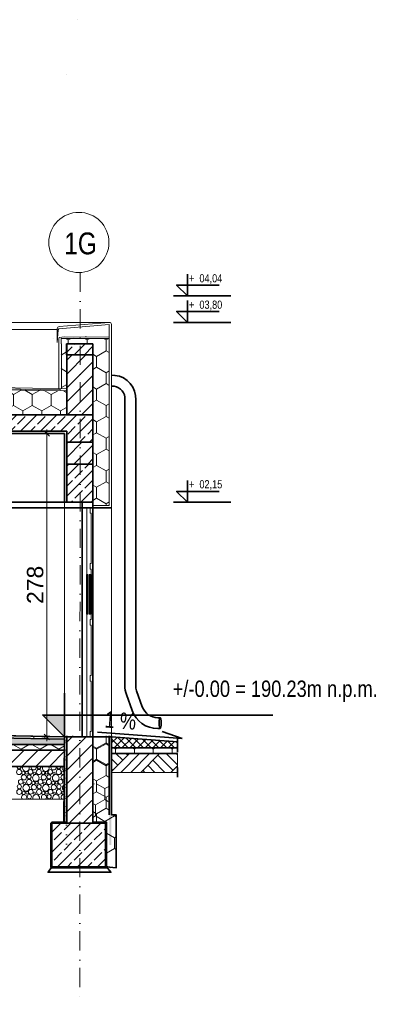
# Model space of a CAD drawing. Header units: millimetres. Extents: x -232602 to -175679, y -119570 to -82350.
# Tile 4 of 36: x -226075 to -222811, y -119570 to -110550. Entities that reach past the tile are written whole.
import ezdxf
from ezdxf.xclip import XClip

# ---------------------------------------------------------------- set-up
doc = ezdxf.new("R2010")
doc.units = ezdxf.units.MM
doc.header["$MEASUREMENT"] = 0
doc.header["$XCLIPFRAME"] = 0
for name, pattern in [('Kropki i Kreski', [335.138881, 176.388884, -88.194442, 0, -70.555556]), ('Przerywana', [282.222223, 141.111112, -141.111112]), ('Wipeout_Contour', [1000, 0, -1000])]:
    doc.linetypes.add(name, pattern=pattern)
for name, color, linetype in [('2D - Rysunki i Obrazki', 7, 'Continuous'), ('Nowe_2D - Rysunki i Obrazki', 7, 'Continuous'), ('Nowe_Wymiarowanie - Ogólne', 7, 'Continuous')]:
    doc.layers.add(name, color=color, linetype=linetype)
for name, color, linetype, lineweight in [('Nowe_0_Nr_pióra__41', 7, 'Continuous', 13), ('Nowe_2D - Rysunki i Obrazki_Nr_pióra__21', 7, 'Continuous', 20), ('Nowe_2D - Rysunki i Obrazki_Nr_pióra__41', 7, 'Continuous', 13), ('Nowe_2D - Rysunki i Obrazki_Nr_pióra__7', 7, 'Continuous', 35), ('Nowe_Wymiarowanie - Ogólne_Nr_pióra__42', 8, 'Continuous', 25), ('PT_ELE_4_6_0_Nr_pióra__7', 7, 'Continuous', 18), ('PT_ELE_4_6_G-Tabelka_Nr_pióra__7', 7, 'Continuous', 18)]:
    doc.layers.add(name, color=color, linetype=linetype, lineweight=lineweight)
for name, color, linetype, lineweight, true_color in [('Nowe_2D - Rysunki i Obrazki_Nr_pióra__251', 7, 'Continuous', 13, 0xe8e8e8), ('Nowe_2D - Rysunki i Obrazki_Nr_pióra__252', 7, 'Continuous', 13, 0xe8e8e8), ('Nowe_2D - Rysunki i Obrazki_Nr_pióra__254', 7, 'Continuous', 13, 0xe8e8e8), ('Nowe_Wymiarowanie - Ogólne_Nr_pióra__81', 7, 'Continuous', 13, 0x6a6a6a)]:
    doc.layers.add(name, color=color, linetype=linetype, lineweight=lineweight, true_color=true_color)
doc.styles.add('STYL_AUTOMATYCZNY_1', font='arial.ttf')
doc.styles.add('STYL_AUTOMATYCZNY_2', font='arial.ttf', dxfattribs={"width": 0.8})
doc.dimstyles.new('STYL_AUTOMATYCZNY__1', dxfattribs={"dimtxt": 150, "dimasz": 47.5, "dimexe": 0.18, "dimexo": 0.0625, "dimgap": 0, "dimtad": 1, "dimdec": 0, "dimlfac": 0.1, "dimzin": 0, "dimdsep": 46, "dimtxsty": 'STYL_AUTOMATYCZNY_1', "dimblk": 'ARROWHEAD_6', "dimblk1": 'ARROWHEAD_6', "dimblk2": 'ARROWHEAD_6', "dimcen": 0.09, "dimse1": 1, "dimse2": 1, "dimclrd": 256, "dimclre": 256, "dimclrt": 8, "dimazin": 0, "dimtfac": 1, "dimtdec": 4, "dimtmove": 0, "dimatfit": 3, "dimfxl": 0, "dimtolj": 1, "dimtzin": 0, "dimarcsym": 0})
pattern_1 = [(90, (-239744.38, -117333.68), (-173.205, 0), [100, -200]), (90, (-239830.98, -117183.68), (-173.205, 0), [100, -200]), (150, (-239744.38, -117233.68), (86.6025, 150), [100, -200]), (150, (-239917.58, -117233.68), (86.6025, 150), [100, -200]), (210, (-239744.38, -117333.68), (-86.6025, 150), [100, -200]), (210, (-239917.58, -117333.68), (-86.6025, 150), [100, -200])]
pattern_2 = [(45, (-239744.38, -117333.68), (-63.6396, 63.6396), [])]

# ---------------------------------------------------------------- blocks, each defined once
blk = doc.blocks.new('Rysunek_1_6', base_point=(-200661.4, -99449.8))
at = {"layer": 'PT_ELE_4_6_0_Nr_pióra__7', "color": 7, "linetype": 'Continuous', "lineweight": 18}
blk.add_line((-225543.7, -110549.6), (-225543.6, -110549.6), dxfattribs=at)
at = {"layer": 'PT_ELE_4_6_G-Tabelka_Nr_pióra__7', "color": 7, "linetype": 'Continuous', "lineweight": 18}
blk.add_line((-225643.7, -111049.6), (-225643.6, -111049.6), dxfattribs=at)
blk = doc.blocks.new('*D40')
at = {"layer": 'Nowe_Wymiarowanie - Ogólne_Nr_pióra__81', "color": 251, "linetype": 'Continuous', "lineweight": 13, "true_color": 0x6a6a6a}
for p, q in [((-225778.8, -114340.2), (-225872.6, -114340.2)), ((-225800.7, -114365.2), (-225850.7, -114315.2)), ((-225825.7, -114340.2), (-225825.7, -114302.7)), ((-225825.7, -117120.3), (-225825.7, -114340.2)), ((-225778.8, -117120.3), (-225872.6, -117120.3)), ((-225850.7, -117095.3), (-225800.7, -117145.3)), ((-225825.7, -117157.8), (-225825.7, -117120.3))]:
    blk.add_line(p, q, dxfattribs=at)
at = {"layer": 'Nowe_Wymiarowanie - Ogólne_Nr_pióra__42', "color": 8, "lineweight": 25, "insert": (-225855.7, -115901.9), "char_height": 150, "attachment_point": 7, "rotation": 90, "style": 'STYL_AUTOMATYCZNY_1'}
blk.add_mtext('\\A1;{\\pql;\\fArial|b0|i0|c238|p0;\\W1.000000;278}', dxfattribs=at)
blk = doc.blocks.new('ARROWHEAD_6')
at = {"color": 0, "linetype": 'Continuous', "lineweight": 0}
for p, q in [((0, 0), (-1, 0)), ((-0.5, -0.5), (0.5, 0.5))]:
    blk.add_line(p, q, dxfattribs=at)

msp = doc.modelspace()

# ---------------------------------------------------------------- hatches: boundary and pattern name
at = {"layer": 'Nowe_2D - Rysunki i Obrazki_Nr_pióra__41', "linetype": 'Continuous', "lineweight": 13}
for points in [[(-225774, -113470.3), (-225761.6, -113470.3), (-225467.9, -113455.8), (-225474.3, -113455.5)], [(-225662, -117120.3), (-225662, -116920.3), (-225862, -116920.3)], [(-225252, -118110.1), (-225232, -118110.1), (-225232, -117110.1), (-225252, -117110.1)], [(-225232, -117444.7), (-225232, -117120.3), (-225252, -117120.3), (-225252, -117444.7)]]:
    msp.add_hatch(color=7, dxfattribs=at).paths.add_polyline_path(points)
h = msp.add_hatch(dxfattribs=at)
h.set_pattern_fill('Styropian_0001', style=0, pattern_type=2)
h.set_pattern_definition(pattern_1)
h.paths.add_polyline_path([(-225694, -113472.8), (-225694, -113880.3), (-225644, -113880.3), (-225644, -113520.3), (-225404, -113520.3), (-225404, -114339.4), (-225254, -114339.4), (-225254, -113472.8)])
h = msp.add_hatch(dxfattribs=at)
h.set_pattern_fill('Styropian_0001', style=0, pattern_type=2)
h.set_pattern_definition(pattern_1)
h.paths.add_polyline_path([(-225692, -113520.3), (-225692, -113920.3), (-225644.7, -113920.3), (-225644.7, -114020.3), (-225643.3, -114020.3), (-225643.3, -114120.3), (-225642, -114120.3), (-225642, -113520.3)])
h = msp.add_hatch(dxfattribs=at)
h.set_pattern_fill('Styropian_0001', style=0, pattern_type=2)
h.set_pattern_definition(pattern_1)
h.paths.add_polyline_path([(-225254, -113520.3), (-225402, -113520.3), (-225402, -115000.3), (-225254, -115000.3)])
h = msp.add_hatch(dxfattribs=at)
h.set_pattern_fill('BLOCZKI_CERAMICZNE_0001', style=0, pattern_type=2)
h.set_pattern_definition(pattern_2)
h.paths.add_polyline_path([(-225402, -113620.3), (-225642, -113620.3), (-225642, -114170.3), (-225402, -114170.3)])
h = msp.add_hatch(dxfattribs=at)
h.set_pattern_fill('Styropian_0001', style=0, pattern_type=2)
h.set_pattern_definition([(90, (-217298.25, -117383.68), (173.205, 0), [100, -200]), (90, (-217211.65, -117233.68), (173.205, 0), [100, -200]), (30, (-217298.25, -117283.68), (-86.6025, 150), [100, -200]), (30, (-217125.05, -117283.68), (-86.6025, 150), [100, -200]), (330, (-217298.25, -117383.68), (86.6025, 150), [100, -200]), (330, (-217125.05, -117383.68), (86.6025, 150), [100, -200])])
h.paths.add_polyline_path([(-225640.7, -113950.3), (-231402, -113855.3), (-231402, -113970.3), (-231402, -114170.3), (-230528.6, -114170.3), (-225643.7, -114170.3), (-225643.7, -114070.3), (-225643.7, -114020.3), (-225644.7, -114020.3), (-225644.7, -113970.3), (-225640.7, -113970.3)])
h.paths.add_polyline_path([(-231382, -114120.3), (-231400.6, -114120.3), (-231400.6, -114020.3), (-231399.3, -114020.3), (-231399.3, -113970.3), (-231382, -113970.3), (-231382, -114020.3)], flags=0)
h = msp.add_hatch(dxfattribs=at)
h.set_pattern_fill('BETON_ZBROJONY_0001', style=0, pattern_type=2)
h.set_pattern_definition([(45, (-239744.38, -117333.68), (-91.9239, 91.9239), []), (45, (-239790.34, -117287.72), (-91.9239, 91.9239), [97.5, -32.5])])
h.paths.add_polyline_path([(-231400.6, -114170.3), (-231400.6, -114320.3), (-225642, -114320.3), (-225642, -114420.3), (-225402, -114420.3), (-225402, -114170.3)])
h = msp.add_hatch(dxfattribs=at)
h.set_pattern_fill('BLOCZKI_CERAMICZNE_0001', style=0, pattern_type=2)
h.set_pattern_definition(pattern_2)
h.paths.add_polyline_path([(-225642, -114420.3), (-225642, -114617.3), (-225402, -114617.3), (-225402, -114420.3)])
h = msp.add_hatch(dxfattribs=at)
h.set_pattern_fill('POSADZKA_Z_MOZAIKI_KAMIE_14', style=0, pattern_type=2)
h.set_pattern_definition([(0, (-239744.38, -117333.7), (0, 400), [100, -300]), (0, (-239744.38, -117233.7), (0, 400), [100, -300]), (90, (-239744.38, -117333.7), (-400, 0), [100, -300]), (90, (-239644.38, -117333.7), (-400, 0), [100, -300]), (0, (-239544.38, -117133.7), (0, 400), [100, -300]), (0, (-239544.38, -117033.7), (0, 400), [100, -300]), (90, (-239544.38, -117133.7), (-400, 0), [100, -300]), (90, (-239444.38, -117133.7), (-400, 0), [100, -300]), (45, (-239644.38, -117233.68), (-200, 200), [141.4214, -141.4214]), (315, (-239644.38, -117333.68), (200, 200), [141.4214, -141.4214])])
h.paths.add_polyline_path([(-225662, -117140.3), (-225662, -117120.3), (-231402, -117005.3), (-231402, -117025.3)])
h = msp.add_hatch(dxfattribs=at)
h.set_pattern_fill('BETON_LEKKI_0001', style=0, pattern_type=2)
h.set_pattern_definition([(0, (-239744.38, -117333.7), (0, 389.711), [24.375, -200.625]), (0, (-239631.88, -117138.83), (0, 389.711), [24.375, -200.625]), (60, (-239744.38, -117333.7), (-337.5, 194.856), [24.375, -200.625]), (60, (-239519.38, -117333.7), (-337.5, 194.856), [24.375, -200.625]), (120, (-239720, -117333.7), (337.5, 194.856), [24.375, -200.625]), (120, (-239495, -117333.7), (337.5, 194.856), [24.375, -200.625]), (0, (-239744.38, -117296.18), (0, 75), [0, -75, 0, -112.5]), (45, (-239706.88, -117296.18), (-53.033, 53.033), [0, -56.25, 0, -93.75])])
h.paths.add_polyline_path([(-225662, -117190.3), (-225662, -117140.3), (-231402, -117025.3), (-231402, -117190.3)])
h = msp.add_hatch(dxfattribs=at)
h.set_pattern_fill('Tynk_0001', style=0, pattern_type=2)
h.set_pattern_definition([(0, (-239744.38, -117323.52), (0, 86.60254), [0, -50]), (0, (-239719.38, -117280.22), (0, 86.60254), [0, -50])])
h.paths.add_polyline_path([(-225662, -117110.1), (-225662, -118110.1), (-225642, -118110.1), (-225642, -117110.1)])
h = msp.add_hatch(dxfattribs=at)
h.set_pattern_fill('Tynk_0001', style=0, pattern_type=2)
h.set_pattern_definition([(0, (-239744.38, -117333.68), (0, 86.60254), [0, -50]), (0, (-239719.38, -117290.38), (0, 86.60254), [0, -50])])
h.paths.add_polyline_path([(-225662, -117120.3), (-225662, -117444.7), (-225642, -117444.7), (-225642, -117120.3)])
h = msp.add_hatch(dxfattribs=at)
h.set_pattern_fill('BLOCZKI_CERAMICZNE_0001', style=0, pattern_type=2)
h.set_pattern_definition([(45, (-239754.38, -116643.655), (-63.6396, 63.6396), [])])
h.paths.add_polyline_path([(-225412, -117110.1), (-225652, -117110.1), (-225652, -117910.3), (-225412, -117910.3)])
h = msp.add_hatch(dxfattribs=at)
h.set_pattern_fill('Styropian_0001', style=0, pattern_type=2)
h.set_pattern_definition([(90, (-239744.38, -117323.52), (-173.205, 0), [100, -200]), (90, (-239830.98, -117173.52), (-173.205, 0), [100, -200]), (150, (-239744.38, -117223.52), (86.6025, 150), [100, -200]), (150, (-239917.58, -117223.52), (86.6025, 150), [100, -200]), (210, (-239744.38, -117323.52), (-86.6025, 150), [100, -200]), (210, (-239917.58, -117323.52), (-86.6025, 150), [100, -200])])
h.paths.add_polyline_path([(-225402, -117910.3), (-225252, -117910.3), (-225252, -117110.1), (-225402, -117110.1)])
h = msp.add_hatch(dxfattribs=at)
h.set_pattern_fill('Styropian_0001', style=0, pattern_type=2)
h.set_pattern_definition(pattern_1)
h.paths.add_polyline_path([(-225252, -117444.7), (-225252, -117120.3), (-225402, -117120.3), (-225402, -117444.7)])
h = msp.add_hatch(dxfattribs=at)
h.set_pattern_fill('Siatka_5x5_ukośna_0001', style=0, pattern_type=2)
h.set_pattern_definition([(45, (-239744.38, -117333.684), (-35.35534, 35.35534), []), (135, (-239744.38, -117333.684), (35.35534, 35.35534), [])])
h.paths.add_polyline_path([(-225232, -117120.3), (-225231.8, -117220.3), (-225211.5, -117220.3), (-225211.5, -117220.7), (-224931.8, -117220.7), (-224627.4, -117220.7), (-224627.4, -117163.7), (-224931.8, -117141.8)])
h = msp.add_hatch(dxfattribs=at)
h.set_pattern_fill('BLOCZKI_CERAMICZNE_0001', style=0, pattern_type=2)
h.set_pattern_definition(pattern_2)
h.paths.add_polyline_path([(-225662, -117390.3), (-225662, -117240.3), (-231377.3, -117240.3), (-231377.3, -117390.3)])
h = msp.add_hatch(dxfattribs=at)
h.set_pattern_fill('Styropian_0001', style=0, pattern_type=2)
h.set_pattern_definition(pattern_1)
h.paths.add_polyline_path([(-225662, -117240.3), (-225662, -117190.3), (-231322, -117190.3), (-231322, -117240.3)])
h = msp.add_hatch(dxfattribs=at)
h.set_pattern_fill('Styropian_0001', style=0, pattern_type=2)
h.set_pattern_definition(pattern_1)
h.paths.add_polyline_path([(-225231.8, -117220.7), (-225231.8, -117270.7), (-225211.5, -117270.7), (-225211.5, -117271.2), (-224931.8, -117271.2), (-224627.4, -117271.2), (-224627.4, -117220.7), (-224931.8, -117220.7)])
h = msp.add_hatch(dxfattribs=at)
h.set_pattern_fill('Grunt_0001', style=0, pattern_type=2)
h.set_pattern_definition([(45, (-239744.38, -117333.68), (-137.8858, 137.8858), []), (45, (-239790.34, -117287.72), (-275.772, 275.772), []), (45, (-239836.3, -117241.76), (-275.772, 275.772), []), (135, (-239882.265, -117195.8), (45.96194, 45.96194), [195, -195])])
h.paths.add_polyline_path([(-225231.8, -117444.7), (-224627.4, -117444.7), (-224627.4, -117271.2), (-225231.8, -117271.2)])
h = msp.add_hatch(dxfattribs=at)
h.set_pattern_fill('Styropian_0001', style=0, pattern_type=2)
h.set_pattern_definition([(90, (-239754.38, -116643.65), (-173.205, 0), [100, -200]), (90, (-239840.98, -116493.65), (-173.205, 0), [100, -200]), (150, (-239754.38, -116543.65), (86.6025, 150), [100, -200]), (150, (-239927.58, -116543.65), (86.6025, 150), [100, -200]), (210, (-239754.38, -116643.65), (-86.6025, 150), [100, -200]), (210, (-239927.58, -116643.65), (-86.6025, 150), [100, -200])])
h.paths.add_polyline_path([(-225402, -117910.3), (-225278.6, -117910.3), (-225278.6, -118320.3), (-225189.2, -118320.3), (-225189.2, -117833.6), (-225262.7, -117833.6), (-225262.7, -117549.3), (-225402, -117549.3)])
h = msp.add_hatch(dxfattribs=at)
h.set_pattern_fill('BETON_ZBROJONY_0001', style=0, pattern_type=2)
h.set_pattern_definition([(45, (-225528.58, -118110.3), (-91.924, 91.924), []), (45, (-225574.54, -118064.33), (-91.924, 91.924), [97.5, -32.5])])
h.paths.add_polyline_path([(-225778.6, -117910.3), (-225278.6, -117910.3), (-225278.6, -118310.3), (-225778.6, -118310.3)])

# ---------------------------------------------------------------- linework, layer by layer
at = {"layer": 'Nowe_2D - Rysunki i Obrazki_Nr_pióra__21', "color": 7, "linetype": 'Continuous', "lineweight": 20}
for p, q in [((-225253.6, -113322.1), (-228690.7, -113322.1)), ((-225754.9, -113386.6), (-228690.7, -113386.6)), ((-225730.4, -113386.9), (-228690.7, -113386.9)), ((-225712.6, -113460.5), (-225714, -113472.8)), ((-225664, -113455.5), (-225712.6, -113460.5)), ((-225664, -113455.5), (-225254.5, -113457)), ((-225461.6, -113455.5), (-225474.3, -113455.5)), ((-225714, -113929.1), (-225714, -113472.8)), ((-225692, -113929.5), (-225692, -113520.3)), ((-225254, -115000.3), (-225254, -113520.3)), ((-225232, -115020.3), (-225232, -113520.3)), ((-231349.7, -113856.2), (-225641.8, -113950.3)), ((-231331.8, -113836.5), (-225641.8, -113930.3)), ((-225640.7, -113855.3), (-225644, -113855.4)), ((-225402, -115000.3), (-225254, -115000.3))]:
    msp.add_line(p, q, dxfattribs=at)
at = {"layer": 'Nowe_2D - Rysunki i Obrazki_Nr_pióra__21', "color": 7, "linetype": 'Continuous', "lineweight": 20, "flags": 128}
msp.add_lwpolyline([(-225232, -113644.5), (-225232, -113342, 0.438781), (-225253.6, -113322.1), (-225711.9, -113360.3, 0.390066), (-225730.2, -113380.2), (-225730.2, -113506.4), (-225721.1, -113390.3)], format="xyb", dxfattribs=at)
for points in [[(-225252.5, -113488.8), (-225252, -113342), (-225713.7, -113380.5), (-225721.1, -113390.3)], [(-225254, -113520.3), (-225254, -113470.3), (-225644, -113470.3), (-225694, -113470.3), (-225694, -113520.3)], [(-231342.2, -113570.3), (-231341.8, -113846.3), (-225702, -113939.3), (-225702, -113929.3)]]:
    msp.add_lwpolyline(points, dxfattribs=at)
at = {"layer": 'Nowe_2D - Rysunki i Obrazki_Nr_pióra__251', "color": 254, "linetype": 'Continuous', "lineweight": 13, "true_color": 0xe8e8e8}
for p, q in [((-225662, -114970.3), (-225662, -117120.3)), ((-225232, -115024.5), (-225232, -117120.3))]:
    msp.add_line(p, q, dxfattribs=at)
at = {"layer": 'Nowe_2D - Rysunki i Obrazki_Nr_pióra__252', "color": 254, "linetype": 'Continuous', "lineweight": 13, "true_color": 0xe8e8e8}
for p, q in [((-225457.5, -115020.3), (-225427.5, -115020.3)), ((-225427.5, -115070.3), (-225427.5, -115020.3)), ((-225427.5, -115070.3), (-225417.5, -115070.3)), ((-225417.5, -115532.8), (-225417.5, -115070.3)), ((-225427.5, -115582.8), (-225427.5, -115532.8)), ((-225427.5, -115532.8), (-225417.5, -115532.8)), ((-225427.5, -115582.8), (-225417.5, -115582.8)), ((-225427.5, -116095.3), (-225427.5, -116045.3)), ((-225427.5, -116045.3), (-225417.5, -116045.3)), ((-225427.5, -116095.3), (-225417.5, -116095.3)), ((-225417.5, -116557.8), (-225417.5, -116095.3)), ((-225427.5, -116607.8), (-225427.5, -116557.8)), ((-225427.5, -116557.8), (-225417.5, -116557.8)), ((-225427.5, -116607.8), (-225417.5, -116607.8)), ((-225417.5, -117070.3), (-225417.5, -116607.8)), ((-225427.5, -117120.3), (-225427.5, -117070.3)), ((-225427.5, -117070.3), (-225417.5, -117070.3)), ((-225287.5, -117120.3), (-225257.5, -117120.3))]:
    msp.add_line(p, q, dxfattribs=at)
at = {"layer": 'Nowe_2D - Rysunki i Obrazki_Nr_pióra__41', "color": 7, "linetype": 'Continuous', "lineweight": 13}
for p, q in [((-231402, -117390.3), (-225662, -117390.3)), ((-231402, -117690.3), (-225662, -117690.3))]:
    msp.add_line(p, q, dxfattribs=at)
at = {"layer": 'Nowe_2D - Rysunki i Obrazki_Nr_pióra__41', "color": 7, "linetype": 'Kropki i Kreski', "lineweight": 13, "flags": 128}
msp.add_lwpolyline([(-225519.9, -112866), (-225522, -119569.6)], dxfattribs=at)
at = {"layer": 'Nowe_2D - Rysunki i Obrazki_Nr_pióra__41', "color": 7, "linetype": 'Continuous', "lineweight": 13, "flags": 128}
msp.add_lwpolyline([(-225231.8, -117444.7), (-224627.4, -117444.7), (-224627.4, -117271.2), (-225231.8, -117271.2)], close=True, dxfattribs=at)
at = {"layer": 'Nowe_2D - Rysunki i Obrazki_Nr_pióra__41', "color": 7, "linetype": 'Continuous', "lineweight": 13}
for centre, radius in [((-226079.8, -117441.8), 23.7), ((-226040.3, -117451.4), 14.3), ((-226008.4, -117449.6), 12.5), ((-225974.7, -117440.7), 21.3), ((-225898, -117441.8), 23.7), ((-225858.5, -117451.4), 14.3), ((-225826.6, -117449.6), 12.5), ((-225792.9, -117440.7), 21.3), ((-225716.1, -117441.8), 23.7), ((-225676.6, -117451.4), 14.3), ((-226064.7, -117531.7), 21.3), ((-226035.5, -117490.1), 23.9), ((-225988, -117532.8), 23.7), ((-225987.5, -117485.6), 19.2), ((-225948.5, -117542.4), 14.3), ((-225925.4, -117496.3), 30.6), ((-225941, -117453.5), 10.3), ((-225916.6, -117540.6), 12.5), ((-225882.9, -117531.7), 21.3), ((-225853.6, -117490.1), 23.9), ((-225806.1, -117532.8), 23.7), ((-225805.6, -117485.6), 19.2), ((-225766.6, -117542.4), 14.3), ((-225743.6, -117496.3), 30.6), ((-225759.2, -117453.5), 10.3), ((-225734.7, -117540.6), 12.5), ((-225701, -117531.7), 21.3), ((-226078, -117623.8), 23.7), ((-226077.5, -117576.6), 19.2), ((-226038.5, -117633.4), 14.3), ((-226015.4, -117587.3), 30.6), ((-226031, -117544.5), 10.3), ((-226006.6, -117631.6), 12.5), ((-225972.9, -117622.7), 21.3), ((-225943.6, -117581.1), 23.9), ((-225896.1, -117623.8), 23.7), ((-225895.6, -117576.6), 19.2), ((-225856.6, -117633.4), 14.3), ((-225833.6, -117587.3), 30.6), ((-225849.2, -117544.5), 10.3), ((-225824.7, -117631.6), 12.5), ((-225791, -117622.7), 21.3), ((-225761.8, -117581.1), 23.9), ((-225714.3, -117623.8), 23.7), ((-225713.8, -117576.6), 19.2), ((-225985.6, -117667.6), 19.2), ((-225939.2, -117635.5), 10.3), ((-225803.8, -117667.6), 19.2), ((-225757.3, -117635.5), 10.3)]:
    msp.add_circle(centre, radius, dxfattribs=at)
for centre, radius, start, end in [((-226079.3, -117394.7), 19.2, 166.879, 13.121), ((-226017.3, -117405.3), 30.6, 150.67176, 29.32824), ((-225945.5, -117399.1), 23.9, 158.44711, 21.55289), ((-225897.5, -117394.7), 19.2, 166.879, 13.121), ((-225835.4, -117405.3), 30.6, 150.67176, 29.32824), ((-225763.6, -117399.1), 23.9, 158.44711, 21.55289), ((-225715.6, -117394.7), 19.2, 166.879, 13.121), ((-225653.6, -117405.3), 30.6, 150.67176, 254.06758), ((-225671.8, -117490.1), 23.9, 65.6995, 294.3005), ((-225674.8, -117633.4), 14.3, 26.49116, 333.50884), ((-225651.7, -117587.3), 30.6, 109.57697, 250.42303), ((-225667.3, -117594.5), 10.3, 58.76868, 301.23132), ((-226033.6, -117672.1), 23.9, 310.10983, 229.89017), ((-225923.6, -117678.3), 30.6, 336.88722, 203.11278), ((-225851.8, -117672.1), 23.9, 310.10983, 229.89017), ((-225741.7, -117678.3), 30.6, 336.88722, 203.11278), ((-225669.9, -117672.1), 23.9, 70.50016, 229.89017)]:
    msp.add_arc(centre, radius, start, end, dxfattribs=at)
at = {"layer": 'Nowe_2D - Rysunki i Obrazki_Nr_pióra__7', "color": 7, "linetype": 'Continuous', "lineweight": 35}
for p, q in [((-225642, -113520.3), (-225402, -113520.3)), ((-225642, -114120.3), (-225642, -113520.3)), ((-225642, -114120.3), (-225642, -113520.3)), ((-225642, -113520.3), (-225642, -114170.3)), ((-225402, -114970.3), (-225402, -113520.3)), ((-225402, -114970.3), (-225402, -113520.3)), ((-225640.7, -113920.3), (-225640.7, -113805.3)), ((-231642, -114170.3), (-225402, -114170.3)), ((-225642, -114170.3), (-231402, -114170.3)), ((-231322, -114170.3), (-225642, -114170.3)), ((-231382, -114340.2), (-225664, -114340.2)), ((-231182, -114320.3), (-225662, -114320.3)), ((-231182, -114320.3), (-225642, -114320.3)), ((-225662, -114970.3), (-225664, -114340.2)), ((-225642, -114970.3), (-225642, -114320.3)), ((-225642, -114970.3), (-225642, -114320.3)), ((-225642, -114420.3), (-225402, -114420.3)), ((-225642, -114620.3), (-225402, -114620.3)), ((-225662, -114970.3), (-225642, -114970.3)), ((-225642, -114970.3), (-225402, -114970.3)), ((-225502, -115020.3), (-225502, -114970.3)), ((-225402, -115020.3), (-225402, -114970.3)), ((-225502, -115020.3), (-225402, -115020.3)), ((-225402, -115020.3), (-225282, -115020.3)), ((-225332, -115020.3), (-225232, -115020.3)), ((-231402, -117005.3), (-225662, -117120.3)), ((-231402, -117025.3), (-225662, -117140.3)), ((-231402, -117025.3), (-225662, -117140.3)), ((-231402, -117025.3), (-225662, -117140.3)), ((-225360.8, -117075.5), (-224584.3, -117135.3)), ((-224584.3, -117135.3), (-224766.5, -117071.1)), ((-225662, -117110.1), (-225670, -117910.3)), ((-225662, -117910.3), (-225662, -117110.1)), ((-225662, -117120.3), (-225642, -117120.3)), ((-225662, -117140.3), (-225662, -117120.3)), ((-225662, -117444.7), (-225662, -117120.3)), ((-225662, -117190.3), (-225662, -117140.3)), ((-225642, -117910.3), (-225642, -117110.1)), ((-225642, -117910.3), (-225642, -117110.1)), ((-225642, -117120.3), (-225402, -117120.3)), ((-225642, -117444.7), (-225642, -117120.3)), ((-225642, -117444.7), (-225642, -117120.3)), ((-225402, -117910.3), (-225402, -117110.1)), ((-225402, -117910.3), (-225402, -117110.1)), ((-225402, -117120.3), (-225252, -117120.3)), ((-225402, -117444.7), (-225402, -117120.3)), ((-225402, -117444.7), (-225402, -117120.3)), ((-225252, -117833.6), (-225252, -117110.1)), ((-225252, -117833.6), (-225252, -117110.1)), ((-225252, -117120.3), (-225232, -117120.3)), ((-225252, -117444.7), (-225252, -117120.3)), ((-225252, -117444.7), (-225252, -117120.3)), ((-225232, -117833.6), (-225232, -117110.1)), ((-225232, -117444.7), (-225232, -117120.3)), ((-231402, -117190.3), (-225662, -117190.3)), ((-231402, -117240.3), (-225662, -117240.3)), ((-231322, -117190.3), (-225662, -117190.3)), ((-231322, -117240.3), (-225662, -117240.3)), ((-225662, -117240.3), (-225662, -117190.3)), ((-225662, -117440.3), (-225662, -117240.3)), ((-231322, -117390.3), (-225662, -117390.3)), ((-225662, -117740.3), (-225662, -117440.3))]:
    msp.add_line(p, q, dxfattribs=at)
at = {"layer": 'Nowe_2D - Rysunki i Obrazki_Nr_pióra__7', "color": 7, "linetype": 'Continuous', "lineweight": 35, "flags": 128}
for points in [[(-224534.9, -112880.1), (-224534.9, -113080.1), (-224534.9, -112980.1), (-224634.9, -112980.1), (-224534.9, -113080.1), (-224534.9, -112980.1), (-224244.8, -112980.1)], [(-224661.7, -113080.1), (-224135.7, -113080.1)], [(-224534.9, -113122.1), (-224534.9, -113322.1), (-224534.9, -113222.1), (-224634.9, -113222.1), (-224534.9, -113322.1), (-224534.9, -113222.1), (-224244.8, -113222.1)], [(-224661.7, -113322.1), (-224135.7, -113322.1)], [(-224534.9, -114770.3), (-224534.9, -114970.3), (-224534.9, -114870.3), (-224634.9, -114870.3), (-224534.9, -114970.3), (-224534.9, -114870.3), (-224244.8, -114870.3)], [(-225502, -114970.3), (-228502, -114970.3), (-228502, -115020.3), (-225502, -115020.3)], [(-224661.7, -114970.3), (-224135.7, -114970.3)], [(-225662, -116720.3), (-225662, -117120.3), (-225662, -116920.3), (-225862, -116920.3), (-225662, -117120.3), (-225662, -116920.3), (-223751.5, -116920.3)], [(-231402, -117120.3), (-231402, -117005.3), (-225642, -117120.3)], [(-225232, -117120.3), (-224627.4, -117163.7)], [(-225231.8, -117220.7), (-224627.4, -117220.7)], [(-225231.8, -117271.2), (-224627.4, -117271.2)], [(-225401.7, -117549.3), (-225401.7, -117900.3), (-225278.6, -117900.3), (-225278.6, -118320.3), (-225778.6, -118320.3), (-225778.6, -117900.3), (-225642, -117900.3), (-225642, -117549.3)], [(-225232, -117542.2), (-225232, -117833.6), (-225189.2, -117833.6), (-225189.2, -118320.3), (-225278.6, -118310.3)], [(-225648.6, -117910.3), (-225408.6, -117910.3), (-225285.7, -117910.3), (-225285.7, -118310.3), (-225408.6, -118310.3), (-225648.6, -118310.3), (-225788.6, -118310.3), (-225788.6, -117910.3), (-225278.6, -117910.3)], [(-225778.6, -118310.3), (-225814.5, -118360.3), (-225236.6, -118360.3), (-225278.6, -118310.3)]]:
    msp.add_lwpolyline(points, dxfattribs=at)
msp.add_lwpolyline([(-225644, -113520.3), (-225404, -113520.3), (-225404, -113620.3), (-225644, -113620.3)], close=True, dxfattribs=at)
at = {"layer": 'Nowe_2D - Rysunki i Obrazki_Nr_pióra__7', "color": 7, "linetype": 'Przerywana', "lineweight": 35, "flags": 128}
msp.add_lwpolyline([(-224627.4, -117117.1), (-224627.4, -117488.3)], dxfattribs=at)
at = {"layer": 'Nowe_2D - Rysunki i Obrazki_Nr_pióra__7', "color": 7, "linetype": 'Continuous', "lineweight": 35}
msp.add_ellipse((-224785.2, -116993.3), major_axis=(0, 49.7), ratio=0.208998, dxfattribs=at)

# ---------------------------------------------------------------- texts
at = {"layer": 'Nowe_0_Nr_pióra__41', "color": 7, "linetype": 'Continuous', "lineweight": 13, "insert": (-224670.3, -116799), "char_height": 150, "attachment_point": 7, "style": 'STYL_AUTOMATYCZNY_2'}
msp.add_mtext('\\A1;{\\pql;\\fArial|b0|i0|c238|p0;\\W0.800000;+/-0.00 = 190.2\\fArial|b0|i0|c238|p0;\\W0.800000;3\\fArial|b0|i0|c238|p0;\\W0.800000;m n.p.m.}', dxfattribs=at)
at = {"layer": 'Nowe_2D - Rysunki i Obrazki_Nr_pióra__41', "color": 7, "linetype": 'Continuous', "lineweight": 13, "attachment_point": 7}
for s, insert, char_height, style in [('\\A1;{\\pql;\\fArial|b0|i0|c238|p0;\\W0.800000; +  04,04}', (-224543.8, -112969.8), 75, 'STYL_AUTOMATYCZNY_2'), ('\\A1;{\\pql;\\fArial|b0|i0|c238|p0;\\W0.800000; +  03,80}', (-224543.8, -113211.8), 75, 'STYL_AUTOMATYCZNY_2'), ('\\A1;{\\pql;\\fArial|b0|i0|c238|p0;\\W0.800000; +  02,15}', (-224543.8, -114857), 75, 'STYL_AUTOMATYCZNY_2'), ('\\A1;{\\pql;\\fArial|b0|i0|c238|p0;\\W0.800000; }', (-224221.2, -114842.5), 75, 'STYL_AUTOMATYCZNY_2'), ('\\A1;{\\pql;\\fArial|b0|i0|c238|p0;\\W1.000000; }', (-222988.1, -118413.1), 100, 'STYL_AUTOMATYCZNY_1')]:
    msp.add_mtext(s, dxfattribs=dict(at, insert=insert, char_height=char_height, style=style))
at = {"layer": 'Nowe_2D - Rysunki i Obrazki_Nr_pióra__41', "color": 7, "linetype": 'Continuous', "lineweight": 13, "insert": (-225299.6, -117034.1), "char_height": 150, "attachment_point": 7, "rotation": 355.59681, "style": 'STYL_AUTOMATYCZNY_2'}
msp.add_mtext('\\A1;{\\pql;\\fArial|b0|i0|c238|p0;\\W0.800000;1\\fArial|b0|i0|c238|p0;\\W0.800000; %}', dxfattribs=at)

# ---------------------------------------------------------------- wipeouts: each hides what was drawn before it
at = {"color": 254, "linetype": 'Wipeout_Contour', "lineweight": 0, "ltscale": 1013766.961400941}
msp.add_wipeout([(-225437.5, -115995.3), (-225427.5, -115995.3), (-225427.5, -115632.8), (-225437.5, -115632.8)], dxfattribs=at).dxf.layer = 'Nowe_2D - Rysunki i Obrazki'

# ---------------------------------------------------------------- next in the draw order: linework, layer by layer
at = {"layer": 'Nowe_2D - Rysunki i Obrazki_Nr_pióra__254', "color": 254, "linetype": 'Wipeout_Contour', "lineweight": 13, "true_color": 0xe8e8e8}
for p, q in [((-225427.5, -115632.8), (-225437.5, -115632.8)), ((-225437.5, -115632.8), (-225437.5, -115995.3)), ((-225427.5, -115995.3), (-225427.5, -115632.8)), ((-225437.5, -115995.3), (-225427.5, -115995.3))]:
    msp.add_line(p, q, dxfattribs=at)

# ---------------------------------------------------------------- next in the draw order: wipeouts: each hides what was drawn before it
at = {"color": 254, "linetype": 'Wipeout_Contour', "lineweight": 0, "ltscale": 1013838.120817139}
msp.add_wipeout([(-225457.5, -115995.3), (-225447.5, -115995.3), (-225447.5, -115632.8), (-225457.5, -115632.8)], dxfattribs=at).dxf.layer = 'Nowe_2D - Rysunki i Obrazki'

# ---------------------------------------------------------------- next in the draw order: linework, layer by layer
at = {"layer": 'Nowe_2D - Rysunki i Obrazki_Nr_pióra__254', "color": 254, "linetype": 'Wipeout_Contour', "lineweight": 13, "true_color": 0xe8e8e8}
for p, q in [((-225447.5, -115632.8), (-225457.5, -115632.8)), ((-225457.5, -115632.8), (-225457.5, -115995.3)), ((-225447.5, -115995.3), (-225447.5, -115632.8)), ((-225457.5, -115995.3), (-225447.5, -115995.3))]:
    msp.add_line(p, q, dxfattribs=at)
at = {"layer": 'Nowe_2D - Rysunki i Obrazki_Nr_pióra__7', "color": 7, "linetype": 'Continuous', "lineweight": 35}
msp.add_line((-225502, -117120.3), (-225502, -115020.3), dxfattribs=at)

# ---------------------------------------------------------------- next in the draw order: wipeouts: each hides what was drawn before it
at = {"color": 254, "linetype": 'Wipeout_Contour', "lineweight": 0, "ltscale": 1013731.382185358}
msp.add_wipeout([(-225427.5, -115995.3), (-225417.5, -115995.3), (-225417.5, -115632.8), (-225427.5, -115632.8)], dxfattribs=at).dxf.layer = 'Nowe_2D - Rysunki i Obrazki'

# ---------------------------------------------------------------- next in the draw order: linework, layer by layer
at = {"layer": 'Nowe_2D - Rysunki i Obrazki_Nr_pióra__252', "color": 254, "linetype": 'Continuous', "lineweight": 13, "true_color": 0xe8e8e8}
for p, q in [((-225457.5, -115632.8), (-225457.5, -115020.3)), ((-225457.5, -115632.8), (-225447.5, -115632.8)), ((-225447.5, -115995.3), (-225447.5, -115632.8)), ((-225437.5, -115632.8), (-225427.5, -115632.8)), ((-225437.5, -115995.3), (-225437.5, -115632.8)), ((-225427.5, -115632.8), (-225417.5, -115632.8)), ((-225417.5, -115632.8), (-225417.5, -115582.8)), ((-225457.5, -117120.3), (-225457.5, -115995.3)), ((-225457.5, -115995.3), (-225447.5, -115995.3)), ((-225437.5, -115995.3), (-225427.5, -115995.3)), ((-225427.5, -115995.3), (-225417.5, -115995.3)), ((-225417.5, -116045.3), (-225417.5, -115995.3))]:
    msp.add_line(p, q, dxfattribs=at)
at = {"layer": 'Nowe_2D - Rysunki i Obrazki_Nr_pióra__254', "color": 254, "linetype": 'Wipeout_Contour', "lineweight": 13, "true_color": 0xe8e8e8}
for p, q in [((-225417.5, -115632.8), (-225427.5, -115632.8)), ((-225427.5, -115632.8), (-225427.5, -115995.3)), ((-225417.5, -115995.3), (-225417.5, -115632.8)), ((-225427.5, -115995.3), (-225417.5, -115995.3))]:
    msp.add_line(p, q, dxfattribs=at)
at = {"layer": 'Nowe_2D - Rysunki i Obrazki_Nr_pióra__7', "color": 7, "linetype": 'Continuous', "lineweight": 35}
for p, q in [((-225402, -117120.3), (-225402, -115020.3)), ((-225457.5, -115995.3), (-225457.5, -115632.8)), ((-225427.5, -115995.3), (-225427.5, -115632.8)), ((-225417.5, -115632.8), (-225417.5, -115995.3))]:
    msp.add_line(p, q, dxfattribs=at)

# ---------------------------------------------------------------- next in the draw order: block references
at = {"layer": '2D - Rysunki i Obrazki', "color": 253, "linetype": 'Continuous', "lineweight": 18, "true_color": 0xaaaaaa}
ref = msp.add_blockref('Rysunek_1_6', (-200661.4, -99449.8), dxfattribs=at)
XClip(ref).set_block_clipping_path([(-225643.694101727, -116549.9316383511), (-175679.1071871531, -82349.5969288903)])

# ---------------------------------------------------------------- next in the draw order: hatches: boundary and pattern name
at = {"layer": 'Nowe_2D - Rysunki i Obrazki_Nr_pióra__41', "linetype": 'Continuous', "lineweight": 13}
h = msp.add_hatch(dxfattribs=at)
h.set_pattern_fill('BETON_ZBROJONY_0001', style=0, pattern_type=2)
h.set_pattern_definition([(45, (-225524.05, -113570.3), (-91.92, 91.92), []), (45, (-225570.01, -113524.33), (-91.92, 91.92), [97.5, -32.5])])
h.paths.add_polyline_path([(-225644, -113520.3), (-225404, -113520.3), (-225404, -113620.3), (-225644, -113620.3)])
h = msp.add_hatch(dxfattribs=at)
h.set_pattern_fill('Beton_zbrojony_0001', style=0, pattern_type=2)
h.set_pattern_definition([(45, (-225521.97, -114795.3), (-91.92, 91.92), []), (45, (-225567.93, -114749.33), (-91.924, 91.924), [97.5, -32.5])])
h.paths.add_polyline_path([(-225642, -114970.3), (-225402, -114970.3), (-225402, -114620.3), (-225642, -114620.3)])

# ---------------------------------------------------------------- next in the draw order: linework, layer by layer
at = {"layer": 'Nowe_2D - Rysunki i Obrazki_Nr_pióra__21', "color": 7, "linetype": 'Continuous', "lineweight": 20, "flags": 128}
msp.add_lwpolyline([(-225642, -114970.3), (-225402, -114970.3), (-225402, -114620.3), (-225642, -114620.3)], close=True, dxfattribs=at)
at = {"layer": 'Nowe_2D - Rysunki i Obrazki_Nr_pióra__41', "color": 7, "linetype": 'Continuous', "lineweight": 13, "flags": 128}
msp.add_lwpolyline([(-225644, -113520.3), (-225404, -113520.3), (-225404, -113620.3), (-225644, -113620.3)], close=True, dxfattribs=at)
at = {"layer": 'Nowe_2D - Rysunki i Obrazki_Nr_pióra__41', "color": 7, "linetype": 'Continuous', "lineweight": 13}
msp.add_circle((-225531, -112590.3), 275.9, dxfattribs=at)
at = {"layer": 'Nowe_2D - Rysunki i Obrazki_Nr_pióra__7', "color": 7, "linetype": 'Continuous', "lineweight": 35, "flags": 128}
for points in [[(-225232, -113807.1), (-225200.6, -113808.6, -0.410326), (-225009.7, -114033.4), (-225009.7, -114141.4), (-225009.7, -116648.2, 0.085761), (-225001, -116698.5), (-224949.1, -116844.2, 0.317185), (-224807.8, -116943.9), (-224784.2, -116943.9)], [(-225232, -113907.2), (-225207.7, -113908.3, -0.414214), (-225109.7, -114029.1), (-225109.7, -114141.4), (-225109.7, -116648.2, 0.085761), (-225095.2, -116732.1), (-225043.3, -116877.7, 0.317185), (-224807.8, -117043.9), (-224784.2, -117043.9)]]:
    msp.add_lwpolyline(points, format="xyb", dxfattribs=at)

# ---------------------------------------------------------------- next in the draw order: texts
at = {"layer": 'Nowe_2D - Rysunki i Obrazki_Nr_pióra__7', "color": 7, "linetype": 'Continuous', "lineweight": 35, "insert": (-225664.9, -112702), "char_height": 200, "attachment_point": 7, "style": 'STYL_AUTOMATYCZNY_2'}
msp.add_mtext('\\A1;{\\pql;\\fArial|b0|i0|c238|p0;\\W0.800000;1G}', dxfattribs=at)

# ---------------------------------------------------------------- next in the draw order: dimensions: what is measured, and where the dimension line sits
at = {"layer": 'Nowe_Wymiarowanie - Ogólne', "color": 251, "linetype": 'Continuous', "lineweight": 13, "true_color": 0x6a6a6a}
dim = msp.add_linear_dim(base=(-225825.7, -114340.2), p1=(-225662, -117120.3), p2=(-225742.7, -114340.2), angle=90, dimstyle='STYL_AUTOMATYCZNY__1', dxfattribs=at)
dim.commit()
dim.dimension.update_dxf_attribs({"geometry": '*D40', "text_midpoint": (-225930.7, -115730.6), "dimtype": 160, "text_rotation": 90})

doc.saveas('drawing.dxf')
